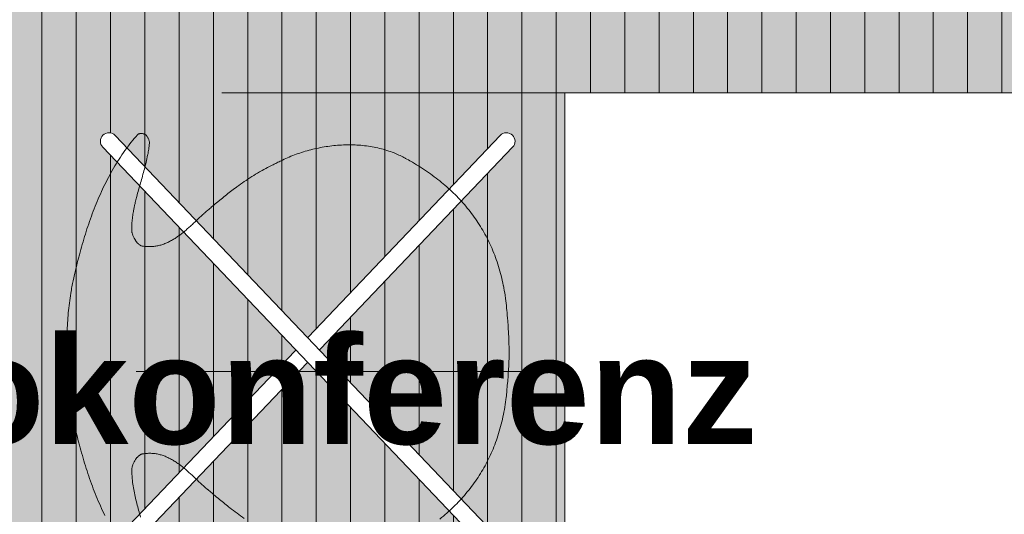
# Model space of a CAD drawing. Header units: metres. Extents: x -111 to 152, y -132 to 99.
# Tile 67 of 256: x -29.786 to -28.637, y -9.617 to -9.04. Entities that reach past the tile are written whole.
import ezdxf
from ezdxf.enums import TextEntityAlignment as Align

# ---------------------------------------------------------------- set-up
doc = ezdxf.new("R2010")
doc.units = ezdxf.units.M
doc.linetypes.add('gestrichelt - 01', pattern=[2, 1, -1])
doc.linetypes.add('Raster 01', pattern=[2, 1, -1])
for name, color, linetype, lineweight, true_color in [('031_Metallbauarbeiten-350 Lamellendecke DS', 7, 'Continuous', 35, 0x666666), ('AV1-Bewegungsfläche', 7, 'gestrichelt - 01', 9, 0xd9d9d9), ('AV1-Einrichtung', 7, 'Continuous', 9, 0xa6a6a6), ('AV1-Raster', 7, 'Raster 01', 9, 0xa6a6a6)]:
    doc.layers.add(name, color=color, linetype=linetype, lineweight=lineweight, true_color=true_color)
for name, color, linetype, lineweight in [('_1.35m (3D)', 7, 'Continuous', 9), ('_EG (2D)', 7, 'Continuous', 9), ('_EG - DS (2D)', 7, 'Continuous', 9), ('AV1-Stempel-Raumstempel', 7, 'Continuous', 9)]:
    doc.layers.add(name, color=color, linetype=linetype, lineweight=lineweight)
doc.styles.add('Arial', font='arial.ttf')
doc.styles.add('Arial (bold)', font='arialbd.ttf')

# ---------------------------------------------------------------- blocks, each defined once
blk = doc.blocks.new('Group-2')
at = {"layer": 'AV1-Raster'}
for p, q in [((-29.7, -22.95), (-29.7, 1.35)), ((1.35, -9.45), (-40.5, -9.45))]:
    blk.add_line(p, q, dxfattribs=at)
blk = doc.blocks.new('1.35m (3D)')
at = {"layer": 'AV1-Raster', "color": 7}
blk.add_blockref('Group-2', (0, 0), dxfattribs=at)
blk = doc.blocks.new('EG - DS (2D)')
at = {"layer": '031_Metallbauarbeiten-350 Lamellendecke DS', "linetype": 'Continuous', "lineweight": 0, "transparency": 33554508}
blk.add_hatch(color=254, dxfattribs=at).paths.add_polyline_path([(-28.5124, -8.25), (-28.1876, -8.25), (-28.1876, -8.2), (-25.725, -8.2), (-25.725, -13.4), (-28.1876, -13.4), (-28.1876, -13.3452), (-28.5124, -13.3452), (-28.5124, -13.4), (-30.911, -13.4), (-30.911, -8.2), (-28.5124, -8.2)])
at = {"layer": '031_Metallbauarbeiten-350 Lamellendecke DS', "linetype": 'Continuous', "lineweight": 9, "transparency": 33554508}
h = blk.add_hatch(dxfattribs=at)
h.set_pattern_fill('Lamellendecke', color=252, style=0, pattern_type=2)
h.set_pattern_definition([(90, (0, 0), (0.04, 0), [])])
h.paths.add_polyline_path([(-28.5124, -8.25), (-28.1876, -8.25), (-28.1876, -8.2), (-25.725, -8.2), (-25.725, -13.4), (-28.1876, -13.4), (-28.1876, -13.3452), (-28.5124, -13.3452), (-28.5124, -13.4), (-30.911, -13.4), (-30.911, -8.2), (-28.5124, -8.2)])
blk = doc.blocks.new('Jacobsen 1')
at = {"color": 255, "transparency": 33554559}
blk.add_wipeout([(0.1751, 0.2574), (0.1763, 0.2589), (0.1772, 0.2607), (0.1777, 0.2626), (0.1779, 0.2645), (0.1776, 0.2665), (0.177, 0.2683), (0.1761, 0.27), (0.1748, 0.2715), (0.1732, 0.2727), (0.1715, 0.2736), (0.1696, 0.2741), (0.1676, 0.2743), (0.1657, 0.274), (0.1638, 0.2734), (0.1621, 0.2725), (0.1606, 0.2712), (-0.3032, -0.2156), (-0.3044, -0.2171), (-0.3053, -0.2189), (-0.3058, -0.2207), (-0.306, -0.2227), (-0.3057, -0.2246), (-0.3051, -0.2265), (-0.3041, -0.2282), (-0.3029, -0.2297), (-0.3013, -0.2309), (-0.2996, -0.2318), (-0.2977, -0.2323), (-0.2957, -0.2325), (-0.2938, -0.2322), (-0.2919, -0.2316), (-0.2902, -0.2306), (-0.2887, -0.2294)], dxfattribs=at).dxf.layer = 'AV1-Einrichtung'
at = {"layer": 'AV1-Einrichtung', "flags": 128}
blk.add_lwpolyline([(0.1751, 0.2574, 0.414214), (0.1748, 0.2715, 0.414214), (0.1606, 0.2712), (-0.3032, -0.2156, 0.414214), (-0.3029, -0.2297, 0.414214), (-0.2887, -0.2294)], format="xyb", close=True, dxfattribs=at)
at = {"color": 255, "transparency": 33554559}
blk.add_wipeout([(0.1606, -0.2294), (0.1621, -0.2306), (0.1638, -0.2316), (0.1657, -0.2322), (0.1676, -0.2325), (0.1696, -0.2323), (0.1715, -0.2318), (0.1732, -0.2309), (0.1748, -0.2297), (0.1761, -0.2282), (0.177, -0.2265), (0.1776, -0.2246), (0.1779, -0.2227), (0.1777, -0.2207), (0.1772, -0.2189), (0.1763, -0.2171), (0.1751, -0.2156), (-0.2887, 0.2712), (-0.2897, 0.2721), (-0.2907, 0.2728), (-0.2919, 0.2734), (-0.2931, 0.2739), (-0.2944, 0.2742), (-0.2957, 0.2743), (-0.297, 0.2742), (-0.2983, 0.274), (-0.2996, 0.2736), (-0.3007, 0.2731), (-0.3018, 0.2724), (-0.3029, 0.2715), (-0.3037, 0.2706), (-0.3045, 0.2695), (-0.3051, 0.2683), (-0.3055, 0.2671), (-0.3058, 0.2658), (-0.306, 0.2645), (-0.3059, 0.2632), (-0.3057, 0.2619), (-0.3053, 0.2607), (-0.3047, 0.2595), (-0.304, 0.2584), (-0.3032, 0.2574)], dxfattribs=at).dxf.layer = 'AV1-Einrichtung'
at = {"layer": 'AV1-Bewegungsfläche', "flags": 128}
blk.add_lwpolyline([(-0.364, 0.3209), (-0.364, -0.2791), (0.236, -0.2791), (0.236, 0.3209)], close=True, dxfattribs=at)
at = {"layer": 'AV1-Einrichtung', "flags": 128}
blk.add_lwpolyline([(0.1606, -0.2294, 0.414214), (0.1748, -0.2297, 0.414214), (0.1751, -0.2156), (-0.2887, 0.2712, 0.267949), (-0.2983, 0.274, 0.267949), (-0.3055, 0.2671, 0.267949), (-0.3032, 0.2574)], format="xyb", close=True, dxfattribs=at)
for points in [[(-0.299, 0.0195, 0.00089), (-0.299, 0.018), (-0.2989, 0.0133, 0.012412), (-0.2985, 0.0024), (-0.298, -0.0064, 0.010712), (-0.2972, -0.016), (-0.2968, -0.02, 0.000896), (-0.2967, -0.0215, 0.002691), (-0.2965, -0.0246), (-0.2962, -0.0284, 0.01762), (-0.2949, -0.039), (-0.2944, -0.0429, 0.012291), (-0.2924, -0.0544), (-0.2923, -0.0545, 0.012618), (-0.2898, -0.0656), (-0.2898, -0.0658, 0.012937), (-0.2867, -0.0765), (-0.2867, -0.0766, 0.013195), (-0.2832, -0.0871), (-0.2832, -0.0871, 0.013384), (-0.2791, -0.0972), (-0.2791, -0.0973, 0.013497), (-0.2746, -0.107), (-0.2746, -0.107, 0.013531), (-0.2696, -0.1164), (-0.2696, -0.1164, 0.013488), (-0.2641, -0.1255), (-0.2641, -0.1255, 0.013359), (-0.2582, -0.1342, 0.013159), (-0.2519, -0.1426, 0.012891), (-0.2451, -0.1507), (-0.2451, -0.1507, 0.012563), (-0.2379, -0.1584), (-0.2379, -0.1584, 0.012185), (-0.2303, -0.1658), (-0.2302, -0.1658, 0.011767), (-0.2222, -0.1729), (-0.2222, -0.1729, 0.011319), (-0.2138, -0.1796), (-0.2138, -0.1796, 0.010851), (-0.205, -0.1861), (-0.2049, -0.1861, 0.010373), (-0.1958, -0.1922), (-0.1957, -0.1923, 0.009899), (-0.1863, -0.198), (-0.1849, -0.1989, 0.008798), (-0.1782, -0.2026), (-0.1778, -0.2028, 0.010555), (-0.1719, -0.2058, 0.018383), (-0.1658, -0.2085), (-0.1648, -0.2089, 0.01768), (-0.1565, -0.2119), (-0.1565, -0.2119, 0.016838), (-0.148, -0.2143), (-0.1479, -0.2143, 0.016028), (-0.1393, -0.2161), (-0.1392, -0.2161, 0.015261), (-0.1304, -0.2174), (-0.1304, -0.2174, 0.014556), (-0.1215, -0.2182), (-0.1215, -0.2182, 0.013922), (-0.1125, -0.2184), (-0.1125, -0.2184, 0.013369), (-0.1035, -0.2182), (-0.1034, -0.2182, 0.0129), (-0.0944, -0.2175), (-0.0944, -0.2175, 0.01252), (-0.0855, -0.2163), (-0.0855, -0.2163, 0.01223), (-0.0766, -0.2147), (-0.0765, -0.2147, 0.012031), (-0.0678, -0.2127), (-0.0678, -0.2127, 0.011929), (-0.0591, -0.2102), (-0.0591, -0.2102, 0.011923), (-0.0507, -0.2074), (-0.0506, -0.2074, 0.012019), (-0.0425, -0.2042), (-0.0424, -0.2042, 0.012222), (-0.0345, -0.2006), (-0.033, -0.1999, 0.012563), (-0.0282, -0.1975), (-0.0267, -0.1967, 0.003237), (-0.0249, -0.1957, 0.002763), (-0.0224, -0.1945), (-0.0193, -0.193, 0.01633), (-0.0109, -0.1885), (-0.0079, -0.1868, 0.010205), (0.0012, -0.1813), (0.0012, -0.1813, 0.009287), (0.01, -0.1755, 0.00811), (0.0185, -0.1694), (0.0196, -0.1687, 0.006678), (0.0259, -0.1639, 0.002871), (0.0322, -0.159), (0.0322, -0.1589, 0.004494), (0.0385, -0.1538), (0.0407, -0.1521, 0.003112), (0.0471, -0.1467), (0.048, -0.1459, -0.000214), (0.0526, -0.142), (0.0528, -0.1419, 0.007871), (0.057, -0.1382), (0.0573, -0.138, 0.004161), (0.0608, -0.1348, 0.001802), (0.0642, -0.1315), (0.0643, -0.1315, -0.000294), (0.0678, -0.1282), (0.0678, -0.1282, -0.002347), (0.0714, -0.1248), (0.0714, -0.1248, -0.004364), (0.0751, -0.1215), (0.0751, -0.1215, -0.006402), (0.0789, -0.1182), (0.0789, -0.1182, -0.008528), (0.0827, -0.1151), (0.0827, -0.115, -0.010763), (0.0866, -0.1121), (0.0867, -0.1121, -0.013127), (0.0907, -0.1093), (0.0907, -0.1093, -0.015611), (0.0949, -0.1068), (0.0949, -0.1068, -0.018173), (0.0992, -0.1046), (0.0992, -0.1046, -0.020719), (0.1037, -0.1027, -0.023097), (0.1083, -0.1012), (0.1083, -0.1012, -0.025108), (0.113, -0.1002), (0.113, -0.1002, -0.026535), (0.1179, -0.0997), (0.118, -0.0997, -0.027202), (0.123, -0.0997), (0.1241, -0.0997, -0.026921), (0.1274, -0.1001), (0.1284, -0.1002, -0.006475), (0.1298, -0.1005, -0.021895), (0.1301, -0.1006), (0.1302, -0.1006, -0.031938), (0.1308, -0.1009), (0.1309, -0.101, -0.025591), (0.1317, -0.1014), (0.132, -0.1016, -0.037497), (0.1332, -0.1026), (0.1335, -0.1029, -0.030302), (0.1352, -0.1046), (0.1353, -0.1047, -0.028243), (0.137, -0.1069), (0.137, -0.107, -0.028802), (0.1386, -0.1096), (0.1386, -0.1097, -0.031065), (0.1399, -0.1127), (0.1401, -0.1131, -0.034676), (0.1408, -0.1156), (0.141, -0.1162, -0.018918), (0.1412, -0.1175), (0.1412, -0.1177, -0.009822), (0.1413, -0.1186, -0.004626), (0.1413, -0.1208), (0.1413, -0.1213, -0.008989), (0.1411, -0.1245), (0.1411, -0.1261, -0.016097), (0.1405, -0.1325), (0.1402, -0.1346, -0.013437), (0.1393, -0.1408), (0.1391, -0.1418, -0.005686), (0.1383, -0.1459, -0.005176), (0.1374, -0.15), (0.1372, -0.151, -0.007932), (0.1357, -0.1571), (0.1354, -0.1581, -0.004938), (0.1333, -0.1661, -0.00196), (0.131, -0.1741, 0.001022), (0.1287, -0.182, 0.003996), (0.1265, -0.19), (0.1265, -0.1901, 0.006955), (0.1245, -0.1981), (0.1245, -0.1981, 0.009839), (0.1227, -0.2063), (0.1225, -0.2073, 0.012739), (0.1215, -0.2135), (0.1212, -0.2151, 0.007382), (0.1208, -0.2182), (0.1208, -0.2187, 0.003911), (0.1206, -0.2209, 0.004543), (0.1207, -0.2214), (0.1207, -0.2218, 0.02246), (0.1211, -0.2232), (0.1212, -0.2238, 0.028344), (0.1218, -0.2253), (0.1218, -0.2253, 0.016257), (0.1224, -0.2267), (0.1224, -0.2267, 0.040056), (0.1231, -0.228), (0.1232, -0.228, 0.023261), (0.124, -0.2291, 0.054702), (0.125, -0.23), (0.1254, -0.2303, 0.061855), (0.1266, -0.231, 0.03263), (0.1279, -0.2314), (0.1279, -0.2314, 0.059857), (0.1294, -0.2316), (0.1297, -0.2317, 0.026934), (0.1308, -0.2316, 0.024751), (0.1319, -0.2315), (0.1321, -0.2314, 0.022097), (0.133, -0.2312), (0.1332, -0.2312, 0.009686), (0.1338, -0.231, 0.00351), (0.1359, -0.2287), (0.1384, -0.2258, 0.019603), (0.1451, -0.2174), (0.1474, -0.2143, 0.012213), (0.1544, -0.2042, 0.011507), (0.1609, -0.1938, 0.010744), (0.167, -0.1832), (0.167, -0.1832, 0.009968), (0.1726, -0.1722), (0.1727, -0.1722, 0.009191), (0.1779, -0.161), (0.1779, -0.161, 0.008423), (0.1828, -0.1496), (0.1828, -0.1496, 0.007671), (0.1873, -0.138), (0.1873, -0.138, 0.006937), (0.1915, -0.1262), (0.1915, -0.1262, 0.006226), (0.1954, -0.1143), (0.1954, -0.1143, 0.005534), (0.199, -0.1022), (0.199, -0.1022, 0.004929), (0.2024, -0.0901), (0.2034, -0.0863, 0.006043), (0.2061, -0.0755), (0.207, -0.0717, 0.000808), (0.2078, -0.0686), (0.2097, -0.0597, 0.002248), (0.2103, -0.0568), (0.2107, -0.0547, 0.008501), (0.212, -0.0475), (0.2123, -0.0453, 0.007963), (0.214, -0.0338), (0.214, -0.0338, 0.007446), (0.2153, -0.0223), (0.2153, -0.0223, 0.006942), (0.2162, -0.0107, 0.006499), (0.2169, 0.0009), (0.217, 0.0044, 0.008781), (0.2173, 0.0145), (0.2173, 0.0181, 0.001324), (0.2173, 0.021), (0.2172, 0.0208, 0.001264), (0.2172, 0.0237), (0.2172, 0.0273, 0.008735), (0.2169, 0.0374), (0.2168, 0.041, 0.006454), (0.2161, 0.0525, 0.006939), (0.2152, 0.0641), (0.2152, 0.0641, 0.007466), (0.2139, 0.0756), (0.2139, 0.0756, 0.008008), (0.2122, 0.0871), (0.2119, 0.0893, 0.008578), (0.2106, 0.0965), (0.2102, 0.0986, 0.002254), (0.2096, 0.1015), (0.2077, 0.1104, 0.000757), (0.2069, 0.1135), (0.206, 0.1173, 0.006101), (0.2033, 0.1281), (0.2023, 0.1319, 0.004896), (0.1989, 0.144), (0.1989, 0.1441, 0.005528), (0.1953, 0.1561), (0.1953, 0.1561, 0.006219), (0.1914, 0.168), (0.1914, 0.168, 0.006931), (0.1872, 0.1798), (0.1872, 0.1798, 0.007665), (0.1827, 0.1914), (0.1827, 0.1914, 0.008419), (0.1778, 0.2028), (0.1778, 0.2029, 0.009187), (0.1726, 0.214)], [(0.1309, 0.2159, -0.001969), (0.1332, 0.2079, -0.004944), (0.1354, 0.1999), (0.1354, 0.1999, -0.007895), (0.1373, 0.1918), (0.1373, 0.1918, -0.010788), (0.139, 0.1836), (0.139, 0.1836, -0.013537), (0.1402, 0.1753), (0.1404, 0.1743, -0.016131), (0.1409, 0.1679), (0.141, 0.1663, -0.008917), (0.1412, 0.1631), (0.1412, 0.1626, -0.004619), (0.1412, 0.1604, -0.009788), (0.1411, 0.1595), (0.1411, 0.1593, -0.018928), (0.1408, 0.158), (0.1407, 0.1574, -0.034478), (0.14, 0.1549), (0.1398, 0.1544, -0.030946), (0.1385, 0.1515), (0.1385, 0.1514, -0.028726), (0.1369, 0.1488), (0.1369, 0.1487, -0.028191), (0.1352, 0.1465), (0.1349, 0.1462, -0.030859), (0.1336, 0.1449), (0.1333, 0.1446, -0.017765), (0.1325, 0.1439), (0.1324, 0.1439, -0.020289), (0.1316, 0.1433), (0.1316, 0.1432, -0.02452), (0.1308, 0.1428), (0.1307, 0.1427, -0.031903), (0.1301, 0.1424), (0.13, 0.1424, -0.021849), (0.1296, 0.1423, -0.006404), (0.1283, 0.142), (0.1273, 0.1419, -0.026957), (0.124, 0.1415), (0.1229, 0.1415, -0.027179), (0.1179, 0.1415), (0.1178, 0.1415, -0.026518), (0.1129, 0.142), (0.1129, 0.142, -0.025103), (0.1081, 0.1431), (0.1081, 0.1431, -0.023103), (0.1035, 0.1445, -0.020732), (0.0991, 0.1464, -0.018191), (0.0948, 0.1486), (0.0948, 0.1486, -0.01563), (0.0906, 0.1511), (0.0906, 0.1511, -0.013144), (0.0865, 0.1539), (0.0865, 0.1539, -0.010777), (0.0826, 0.1569), (0.0826, 0.1569, -0.008538), (0.0787, 0.16), (0.0787, 0.16, -0.006404), (0.075, 0.1633), (0.075, 0.1633, -0.004371), (0.0713, 0.1666), (0.0713, 0.1666, -0.002331), (0.0677, 0.17), (0.0677, 0.17, -0.000288), (0.0642, 0.1733), (0.0641, 0.1734, 0.001827), (0.0607, 0.1766, 0.004342), (0.0571, 0.1798), (0.0569, 0.1801, 0.007648), (0.0527, 0.1837), (0.0525, 0.1838, -0.000112), (0.0479, 0.1877), (0.047, 0.1885, 0.003208), (0.0406, 0.1939), (0.0405, 0.1939, 0.002026), (0.0342, 0.199, 0.005257), (0.0279, 0.2041), (0.0268, 0.2049, 0.006745), (0.0184, 0.2112), (0.0184, 0.2112, 0.008098), (0.0099, 0.2173, 0.009259)], [(-0.2182, 0.2181, 0.011552), (-0.2264, 0.2112), (-0.2264, 0.2112, 0.011984), (-0.2342, 0.2039), (-0.2342, 0.2039, 0.012381), (-0.2416, 0.1964), (-0.2416, 0.1964, 0.012734), (-0.2486, 0.1885, 0.013031), (-0.2552, 0.1803, 0.013265), (-0.2613, 0.1717), (-0.2613, 0.1717, 0.013428), (-0.267, 0.1628), (-0.267, 0.1628, 0.013513), (-0.2722, 0.1536), (-0.2723, 0.1535, 0.013519), (-0.277, 0.144), (-0.277, 0.1439, 0.013445), (-0.2813, 0.134), (-0.2813, 0.134, 0.013294), (-0.2851, 0.1237), (-0.2851, 0.1236, 0.01307), (-0.2884, 0.113), (-0.2884, 0.1129, 0.012782), (-0.2912, 0.102), (-0.2912, 0.1018, 0.012438), (-0.2935, 0.0905), (-0.2935, 0.0904, 0.012046), (-0.2953, 0.0787), (-0.2956, 0.0764, 0.011594), (-0.2964, 0.0687), (-0.2966, 0.0664, 0.002788), (-0.2968, 0.0633, 0.000929), (-0.2969, 0.0618), (-0.2974, 0.0578, 0.010999), (-0.2981, 0.0482), (-0.2987, 0.0395, 0.012725), (-0.299, 0.0285), (-0.2991, 0.0238, 0.000914), (-0.2991, 0.0223), (-0.299, 0.0195)]]:
    blk.add_lwpolyline(points, format="xyb", dxfattribs=at)
blk = doc.blocks.new('Raumstempel - Symbol - 1 (2D)')
at = {"layer": 'AV1-Stempel-Raumstempel'}
for tag, style, p in [('Raumnummer', 'Arial', (0.2, -0.2337)), ('Raumname', 'Arial (bold)', (0.2, -0.4337))]:
    blk.add_attdef(tag, text='', height=0.1261, dxfattribs=dict(at, style=style)).set_placement(p, align=Align.TOP_LEFT)
at = {"layer": 'AV1-Stempel-Raumstempel', "style": 'Arial'}
for tag, p in [('Raumfläche', (1.5725, -0.6736)), ('Raumumfang', (1.5725, -0.8236)), ('LRH', (1.5725, -0.9736)), ('Bodenbelag', (1.7253, -1.1199)), ('Bodendetail', (1.7253, -1.2674)), ('Decke', (1.7278, -1.415)), ('Höhe_DA', (1.5725, -1.5625))]:
    blk.add_attdef(tag, text='', height=0.0883, dxfattribs=at).set_placement(p, align=Align.TOP_RIGHT)
blk = doc.blocks.new('EG (2D)')
at = {"layer": 'AV1-Einrichtung', "color": 253, "transparency": 33554610, "rotation": 180}
blk.add_blockref('Jacobsen 1', (-29.514, -9.4041), dxfattribs=at)
at = {"color": 255, "transparency": 33554559}
blk.add_wipeout([(-27.55, -9.125), (-27.55, -12.125), (-29.15, -12.125), (-29.15, -9.125)], dxfattribs=at).dxf.layer = 'AV1-Einrichtung'
at = {"layer": 'AV1-Einrichtung', "flags": 128}
blk.add_lwpolyline([(-27.55, -9.125), (-27.55, -12.125), (-29.15, -12.125), (-29.15, -9.125)], close=True, dxfattribs=at)
at = {"layer": 'AV1-Stempel-Raumstempel'}
ref = blk.add_blockref('Raumstempel - Symbol - 1 (2D)', (-30.4366, -8.975), dxfattribs=at)
ref.add_attrib('Raumname', 'Videokonferenz', dxfattribs={"height": 0.12609, "style": 'Arial (bold)'}).set_placement((-30.2366, -9.4087), align=Align.TOP_LEFT)

msp = doc.modelspace()

# ---------------------------------------------------------------- block references
at = {"layer": '_1.35m (3D)'}
msp.add_blockref('1.35m (3D)', (0, 0), dxfattribs=at)

# ---------------------------------------------------------------- next in the draw order: block references
at = {"layer": '_EG - DS (2D)'}
msp.add_blockref('EG - DS (2D)', (0, 0), dxfattribs=at)

# ---------------------------------------------------------------- next in the draw order: block references
at = {"layer": '_EG (2D)'}
msp.add_blockref('EG (2D)', (0, 0), dxfattribs=at)

doc.saveas('drawing.dxf')
